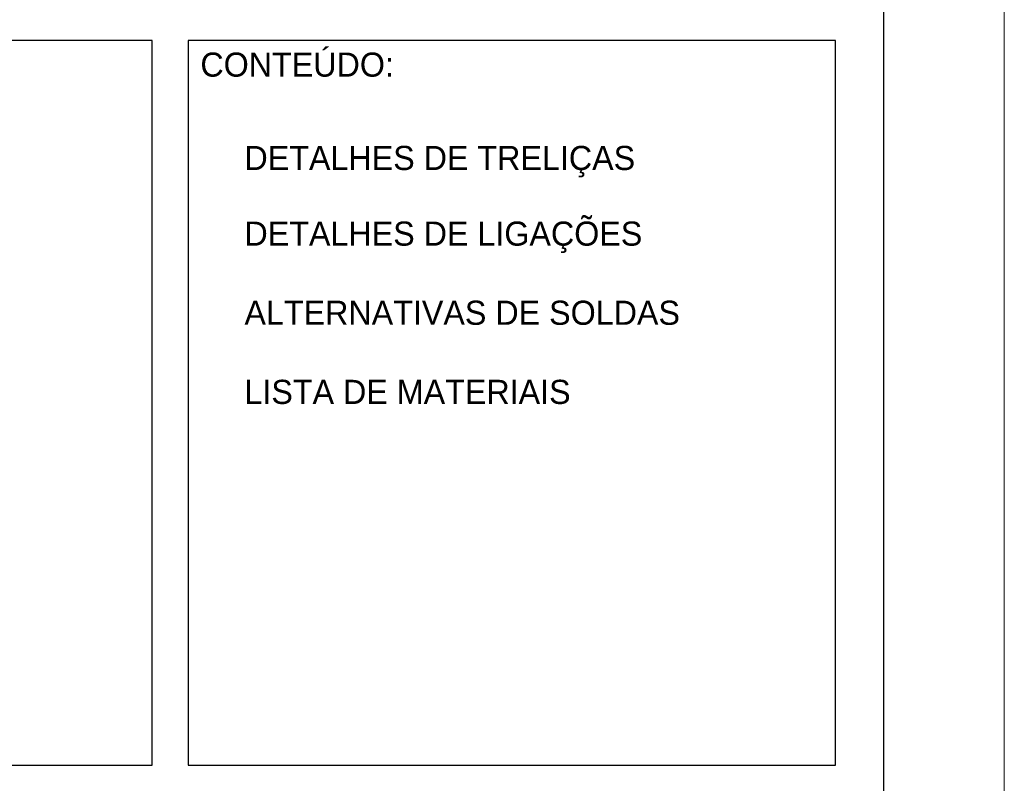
# Model space of a CAD drawing. Header units: millimetres. Extents: x -125 to 300, y 6 to 90.
# Tile 118 of 132: x 292 to 300, y 14 to 20. Entities that reach past the tile are written whole.
import ezdxf

# ---------------------------------------------------------------- set-up
doc = ezdxf.new("R2010")
doc.units = ezdxf.units.MM
doc.layers.add('Aux', color=7, linetype='Continuous', lineweight=5)
doc.layers.add('TEXTO', color=7, linetype='Continuous', lineweight=18)
doc.layers.add('MARGINT', color=7, linetype='Continuous')
doc.layers.add('Plano4', color=220, linetype='Continuous')

msp = doc.modelspace()

# ---------------------------------------------------------------- linework, layer by layer
at = {"layer": 'Aux'}
msp.add_lwpolyline([(181.44284, 5.85156), (300.34283, 5.85156), (300.34283, 89.95156), (181.44284, 89.95156)], close=True, dxfattribs=at)
at = {"layer": 'MARGINT'}
msp.add_lwpolyline([(184.44283, 6.85151), (299.34164, 6.85156), (299.34164, 88.95156), (184.44283, 88.95151)], close=True, dxfattribs=at)
at = {"layer": 'Plano4', "color": 0}
for points in [[(282.22128, 13.86003), (293.26775, 13.86003), (293.26775, 19.87433), (282.22128, 19.87433)], [(282.22128, 13.86003), (293.26775, 13.86003), (293.26775, 19.87433), (282.22128, 19.87433)], [(293.56811, 13.86003), (298.94116, 13.86003), (298.94116, 19.87433), (293.56811, 19.87433)], [(293.56811, 13.86003), (298.94116, 13.86003), (298.94116, 19.87433), (293.56811, 19.87433)]]:
    msp.add_lwpolyline(points, close=True, dxfattribs=at)

# ---------------------------------------------------------------- texts
at = {"layer": 'TEXTO', "color": 0, "attachment_point": 1}
for s, insert, char_height, width in [('CONTEÚDO:', (293.66835, 19.77409), 0.200238, 9.1814042), ('DETALHES DE TRELIÇAS', (294.03416, 18.99937), 0.2002381, 4.7723413), ('DETALHES DE LIGAÇÕES', (294.03416, 18.37155), 0.2002381, 4.7723413), ('ALTERNATIVAS DE SOLDAS', (294.03416, 17.71483), 0.2002381, 4.7723413), ('LISTA DE MATERIAIS', (294.03416, 17.05811), 0.2002381, 4.7723413)]:
    msp.add_mtext(s, dxfattribs=dict(at, insert=insert, char_height=char_height, width=width))

doc.saveas('drawing.dxf')
